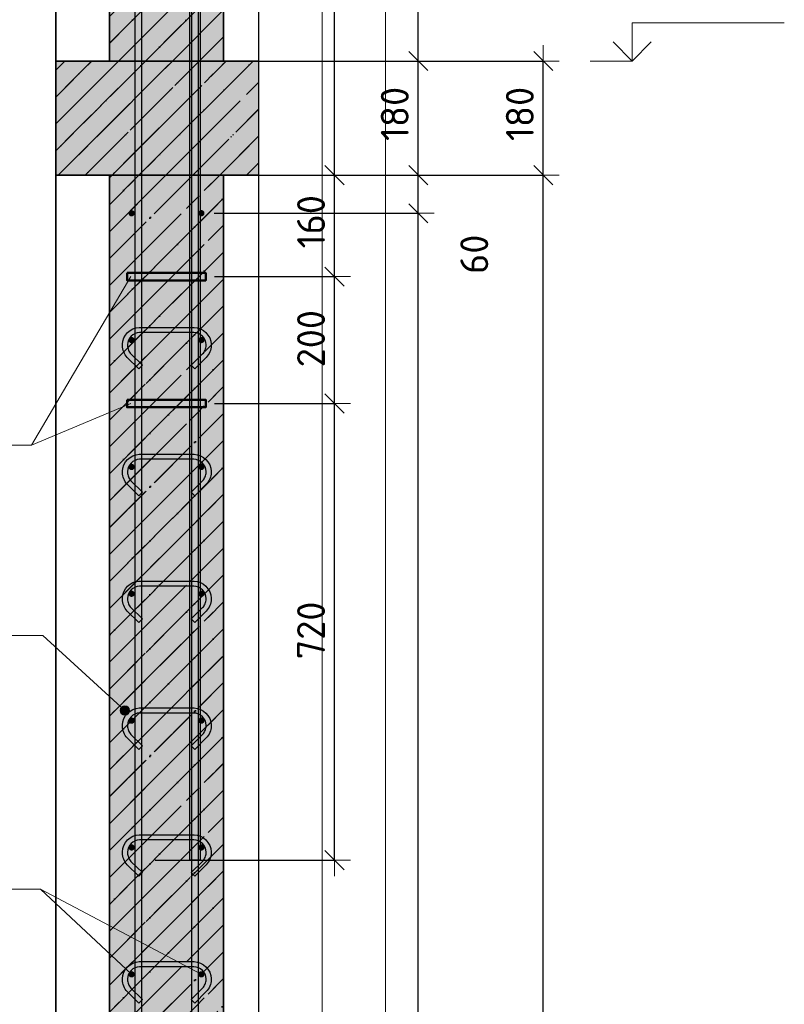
# Model space of a CAD drawing. Header units: millimetres. Extents: x -2995 to 47287, y -2809 to 58122.
# Tile 34 of 143: x 32017 to 33222, y 16897 to 18449. Entities that reach past the tile are written whole.
import ezdxf

# ---------------------------------------------------------------- set-up
doc = ezdxf.new("R2010")
doc.units = ezdxf.units.MM
doc.header["$PDMODE"] = 65
doc.linetypes.add('______11', pattern=[100, 80, -10, 0, -10])
doc.linetypes.add('______5', pattern=[220, 160, -20, 20, -20])
for name, color, linetype, lineweight in [('Standard', 7, 'Continuous', 25), ('Арм.стержн. вертикальными 1', 22, 'Continuous', 35), ('Арм.стержн.горизонт. 1', 180, 'Continuous', 35), ('Арм.стержн.горизонт. 2', 202, 'Continuous', 35), ('Высотная отметки_ общее', 7, 'Continuous', 13), ('Размерная линия_ общее', 7, 'Continuous', 13)]:
    doc.layers.add(name, color=color, linetype=linetype, lineweight=lineweight)
doc.layers.add('Арм.стержн. вертикальными 2', color=7, linetype='Continuous', lineweight=35, true_color=0x006e00)
doc.layers.add('Арм.стержн.Стяжки', color=7, linetype='Continuous', lineweight=35, true_color=0x501e0f)
doc.styles.add('ISOCPEUR', font='ISOCPEUR')
doc.dimstyles.new('DIMSTYLE_10', dxfattribs={"dimtxt": 44, "dimasz": 50, "dimexe": 0, "dimexo": 0, "dimgap": 22, "dimtad": 0, "dimdec": 0, "dimrnd": 5, "dimzin": 12, "dimdsep": 46, "dimtxsty": 'ISOCPEUR', "dimblk1": 'ALL_ML_STRICH', "dimblk2": 'ALL_ML_STRICH', "dimsah": 1, "dimcen": 0, "dimclrd": 7, "dimclre": 256, "dimclrt": 7, "dimadec": 0, "dimazin": 0, "dimtfac": 1, "dimtdec": 0, "dimtix": 1, "dimtmove": 2, "dimatfit": 3, "dimfxl": 0, "dimtvp": 1.2, "dimtzin": 0, "dimlwd": 0, "dimlwe": -3, "dimarcsym": 0})
doc.dimstyles.new('DIMSTYLE_3', dxfattribs={"dimtxt": 44, "dimasz": 50, "dimexe": 0, "dimexo": 0, "dimgap": 22, "dimtad": 2, "dimdec": 0, "dimrnd": 5, "dimzin": 12, "dimdsep": 46, "dimtxsty": 'ISOCPEUR', "dimblk1": 'ALL_ML_STRICH', "dimblk2": 'ALL_ML_STRICH', "dimsah": 1, "dimcen": 0, "dimclrd": 7, "dimclre": 256, "dimclrt": 7, "dimadec": 0, "dimazin": 0, "dimtfac": 1, "dimtdec": 0, "dimtix": 1, "dimtmove": 2, "dimatfit": 3, "dimfxl": 0, "dimtzin": 0, "dimlwd": 0, "dimlwe": -3, "dimarcsym": 0})
pattern_1 = [(225, (0, 0), (42.42641, -42.42641), [80, -10, 0, -10]), (225, (21.213, -21.213), (42.42641, -42.42641), [160, -20, 20, -20])]

# ---------------------------------------------------------------- blocks, each defined once
blk = doc.blocks.new('COMPLEX_ELEVATIONDIM_8')
at = {"layer": 'Высотная отметки_ общее', "color": 7, "linetype": 'Continuous', "lineweight": 13, "transparency": 33554687}
for p, q in [((32982.2, 18384), (32982.2, 18444)), ((32982.2, 18444), (33222.2, 18444)), ((32982.2, 18384), (32952.2, 18414)), ((32982.2, 18384), (33012.2, 18414)), ((32982.2, 18384), (32982.2, 18384)), ((32982.2, 18384), (32982.2, 18384)), ((32982.2, 18384), (32982.2, 18384)), ((32982.2, 18384), (32982.2, 18384))]:
    blk.add_line(p, q, dxfattribs=at)
blk.add_lwpolyline([(32982.2, 18384), (32976.5, 18384), (32976.5, 18384), (32916.1, 18384)], dxfattribs=at)
blk = doc.blocks.new('ALL_ML_STRICH')
at = {"color": 0, "linetype": 'ByBlock', "lineweight": -2}
for p, q in [((0, -0.5), (0, 0.5)), ((-1, 0), (0.5, 0)), ((-0.3, -0.3), (0.3, 0.3))]:
    blk.add_line(p, q, dxfattribs=at)
blk = doc.blocks.new('*D251')
at = {"layer": 'DEFPOINTS', "color": 7, "linetype": 'Continuous', "lineweight": 13, "transparency": 33554687}
for p in [(32434.3, 18204), (32462.9, 15084), (32842.2, 15084)]:
    blk.add_point(p, dxfattribs=at)
at = {"layer": 'Размерная линия_ общее', "color": 253, "linetype": 'Continuous', "lineweight": -2, "true_color": 0xa0a0a0, "transparency": 33554687}
for p, q in [((32454.3, 18204), (32842.2, 18204)), ((32482.9, 15084), (32842.2, 15084))]:
    blk.add_line(p, q, dxfattribs=at)
at = {"layer": 'Размерная линия_ общее', "color": 7, "linetype": 'Continuous', "lineweight": -2, "transparency": 33554687}
blk.add_line((32842.2, 15084), (32842.2, 18204), dxfattribs=at)
at = {"layer": 'Размерная линия_ общее', "color": 7, "linetype": 'Continuous', "lineweight": 13, "transparency": 33554687, "xscale": 50, "yscale": 50, "zscale": 50}
for p, rotation in [((32842.2, 18204), 90), ((32842.2, 15084), 270)]:
    blk.add_blockref('ALL_ML_STRICH', p, dxfattribs=dict(at, rotation=rotation))
at = {"layer": 'Размерная линия_ общее', "color": 7, "linetype": 'Continuous', "lineweight": 13, "transparency": 33554687, "insert": (32805.2, 16650.6), "char_height": 44, "width": 176, "attachment_point": 5, "rotation": 90, "style": 'ISOCPEUR'}
blk.add_mtext('\\A1;{3120}', dxfattribs=at)
blk = doc.blocks.new('*D252')
at = {"layer": 'DEFPOINTS', "color": 7, "linetype": 'Continuous', "lineweight": 13, "transparency": 33554687}
for p in [(32438.3, 18384), (32434.3, 18204), (32842.2, 18204)]:
    blk.add_point(p, dxfattribs=at)
at = {"layer": 'Размерная линия_ общее', "color": 253, "linetype": 'Continuous', "lineweight": -2, "true_color": 0xa0a0a0, "transparency": 33554687}
for p, q in [((32458.3, 18384), (32842.2, 18384)), ((32454.3, 18204), (32842.2, 18204))]:
    blk.add_line(p, q, dxfattribs=at)
at = {"layer": 'Размерная линия_ общее', "color": 7, "linetype": 'Continuous', "lineweight": -2, "transparency": 33554687}
blk.add_line((32842.2, 18204), (32842.2, 18384), dxfattribs=at)
at = {"layer": 'Размерная линия_ общее', "color": 7, "linetype": 'Continuous', "lineweight": 13, "transparency": 33554687, "xscale": 50, "yscale": 50, "zscale": 50}
for p, rotation in [((32842.2, 18384), 90), ((32842.2, 18204), 270)]:
    blk.add_blockref('ALL_ML_STRICH', p, dxfattribs=dict(at, rotation=rotation))
at = {"layer": 'Размерная линия_ общее', "color": 7, "linetype": 'Continuous', "lineweight": 13, "transparency": 33554687, "insert": (32805.2, 18300.6), "char_height": 44, "width": 132, "attachment_point": 5, "rotation": 90, "style": 'ISOCPEUR'}
blk.add_mtext('\\A1;{180}', dxfattribs=at)
blk = doc.blocks.new('*D254')
at = {"layer": 'DEFPOINTS', "color": 7, "linetype": 'Continuous', "lineweight": 13, "transparency": 33554687}
for p in [(32303, 18144), (32303, 15144), (32645, 15144)]:
    blk.add_point(p, dxfattribs=at)
at = {"layer": 'Размерная линия_ общее', "color": 253, "linetype": 'Continuous', "lineweight": -2, "true_color": 0xa0a0a0, "transparency": 33554687}
for p, q in [((32323, 18144), (32645, 18144)), ((32323, 15144), (32645, 15144))]:
    blk.add_line(p, q, dxfattribs=at)
at = {"layer": 'Размерная линия_ общее', "color": 7, "linetype": 'Continuous', "lineweight": -2, "transparency": 33554687}
blk.add_line((32645, 15144), (32645, 18144), dxfattribs=at)
at = {"layer": 'Размерная линия_ общее', "color": 7, "linetype": 'Continuous', "lineweight": 13, "transparency": 33554687, "xscale": 50, "yscale": 50, "zscale": 50}
for p, rotation in [((32645, 18144), 90), ((32645, 15144), 270)]:
    blk.add_blockref('ALL_ML_STRICH', p, dxfattribs=dict(at, rotation=rotation))
at = {"layer": 'Размерная линия_ общее', "color": 7, "linetype": 'Continuous', "lineweight": 13, "transparency": 33554687, "insert": (32586, 16496), "char_height": 44, "width": 2.2, "attachment_point": 1, "rotation": 90, "line_spacing_factor": 0.60241, "style": 'ISOCPEUR'}
blk.add_mtext('\\W0.91;15х200=3000', dxfattribs=at)
blk = doc.blocks.new('*D255')
at = {"layer": 'DEFPOINTS', "color": 7, "linetype": 'Continuous', "lineweight": 13, "transparency": 33554687}
for p in [(32338, 18204), (32303, 18144), (32645, 18144)]:
    blk.add_point(p, dxfattribs=at)
at = {"layer": 'Размерная линия_ общее', "color": 253, "linetype": 'Continuous', "lineweight": -2, "true_color": 0xa0a0a0, "transparency": 33554687}
for p, q in [((32358, 18204), (32645, 18204)), ((32323, 18144), (32645, 18144))]:
    blk.add_line(p, q, dxfattribs=at)
at = {"layer": 'Размерная линия_ общее', "color": 7, "linetype": 'Continuous', "lineweight": -2, "transparency": 33554687}
blk.add_line((32645, 18144), (32645, 18204), dxfattribs=at)
at = {"layer": 'Размерная линия_ общее', "color": 7, "linetype": 'Continuous', "lineweight": 13, "transparency": 33554687, "xscale": 50, "yscale": 50, "zscale": 50}
for p, rotation in [((32645, 18204), 90), ((32645, 18144), 270)]:
    blk.add_blockref('ALL_ML_STRICH', p, dxfattribs=dict(at, rotation=rotation))
at = {"layer": 'Размерная линия_ общее', "color": 7, "linetype": 'Continuous', "lineweight": 13, "transparency": 33554687, "insert": (32733.4, 18079.3), "char_height": 44, "width": 88, "attachment_point": 5, "rotation": 90, "style": 'ISOCPEUR'}
blk.add_mtext('\\A1;{60}', dxfattribs=at)
blk = doc.blocks.new('*D256')
at = {"layer": 'DEFPOINTS', "color": 7, "linetype": 'Continuous', "lineweight": 13, "transparency": 33554687}
for p in [(32338, 18384), (32338, 18204), (32645, 18204)]:
    blk.add_point(p, dxfattribs=at)
at = {"layer": 'Размерная линия_ общее', "color": 253, "linetype": 'Continuous', "lineweight": -2, "true_color": 0xa0a0a0, "transparency": 33554687}
for p, q in [((32358, 18384), (32645, 18384)), ((32358, 18204), (32645, 18204))]:
    blk.add_line(p, q, dxfattribs=at)
at = {"layer": 'Размерная линия_ общее', "color": 7, "linetype": 'Continuous', "lineweight": -2, "transparency": 33554687}
blk.add_line((32645, 18204), (32645, 18384), dxfattribs=at)
at = {"layer": 'Размерная линия_ общее', "color": 7, "linetype": 'Continuous', "lineweight": 13, "transparency": 33554687, "xscale": 50, "yscale": 50, "zscale": 50}
for p, rotation in [((32645, 18384), 90), ((32645, 18204), 270)]:
    blk.add_blockref('ALL_ML_STRICH', p, dxfattribs=dict(at, rotation=rotation))
at = {"layer": 'Размерная линия_ общее', "color": 7, "linetype": 'Continuous', "lineweight": 13, "transparency": 33554687, "insert": (32608, 18300.6), "char_height": 44, "width": 132, "attachment_point": 5, "rotation": 90, "style": 'ISOCPEUR'}
blk.add_mtext('\\A1;{180}', dxfattribs=at)
blk = doc.blocks.new('*D257')
at = {"layer": 'DEFPOINTS', "color": 7, "linetype": 'Continuous', "lineweight": 13, "transparency": 33554687}
for p in [(32298, 19214), (32338, 18384), (32645, 18384)]:
    blk.add_point(p, dxfattribs=at)
at = {"layer": 'Размерная линия_ общее', "color": 253, "linetype": 'Continuous', "lineweight": -2, "true_color": 0xa0a0a0, "transparency": 33554687}
for p, q in [((32318, 19214), (32645, 19214)), ((32358, 18384), (32645, 18384))]:
    blk.add_line(p, q, dxfattribs=at)
at = {"layer": 'Размерная линия_ общее', "color": 7, "linetype": 'Continuous', "lineweight": -2, "transparency": 33554687}
blk.add_line((32645, 18384), (32645, 19214), dxfattribs=at)
at = {"layer": 'Размерная линия_ общее', "color": 7, "linetype": 'Continuous', "lineweight": 13, "transparency": 33554687, "xscale": 50, "yscale": 50, "zscale": 50}
for p, rotation in [((32645, 19214), 90), ((32645, 18384), 270)]:
    blk.add_blockref('ALL_ML_STRICH', p, dxfattribs=dict(at, rotation=rotation))
at = {"layer": 'Размерная линия_ общее', "color": 7, "linetype": 'Continuous', "lineweight": 13, "transparency": 33554687, "insert": (32608, 18801.2), "char_height": 44, "width": 132, "attachment_point": 5, "rotation": 90, "style": 'ISOCPEUR'}
blk.add_mtext('\\A1;{830}', dxfattribs=at)
blk = doc.blocks.new('*D258')
at = {"layer": 'DEFPOINTS', "color": 7, "linetype": 'Continuous', "lineweight": 13, "transparency": 33554687}
for p in [(32304, 17844), (32210, 17124), (32513, 17124)]:
    blk.add_point(p, dxfattribs=at)
at = {"layer": 'Размерная линия_ общее', "color": 253, "linetype": 'Continuous', "lineweight": -2, "true_color": 0xa0a0a0, "transparency": 33554687}
for p, q in [((32324, 17844), (32513, 17844)), ((32230, 17124), (32513, 17124))]:
    blk.add_line(p, q, dxfattribs=at)
at = {"layer": 'Размерная линия_ общее', "color": 7, "linetype": 'Continuous', "lineweight": -2, "transparency": 33554687}
blk.add_line((32513, 17124), (32513, 17844), dxfattribs=at)
at = {"layer": 'Размерная линия_ общее', "color": 7, "linetype": 'Continuous', "lineweight": 13, "transparency": 33554687, "xscale": 50, "yscale": 50, "zscale": 50}
for p, rotation in [((32513, 17844), 90), ((32513, 17124), 270)]:
    blk.add_blockref('ALL_ML_STRICH', p, dxfattribs=dict(at, rotation=rotation))
at = {"layer": 'Размерная линия_ общее', "color": 7, "linetype": 'Continuous', "lineweight": 13, "transparency": 33554687, "insert": (32476, 17486.2), "char_height": 44, "width": 132, "attachment_point": 5, "rotation": 90, "style": 'ISOCPEUR'}
blk.add_mtext('\\A1;{720}', dxfattribs=at)
blk = doc.blocks.new('*D259')
at = {"layer": 'DEFPOINTS', "color": 7, "linetype": 'Continuous', "lineweight": 13, "transparency": 33554687}
for p in [(32304, 18044), (32304, 17844), (32513, 17844)]:
    blk.add_point(p, dxfattribs=at)
at = {"layer": 'Размерная линия_ общее', "color": 253, "linetype": 'Continuous', "lineweight": -2, "true_color": 0xa0a0a0, "transparency": 33554687}
for p, q in [((32324, 18044), (32513, 18044)), ((32324, 17844), (32513, 17844))]:
    blk.add_line(p, q, dxfattribs=at)
at = {"layer": 'Размерная линия_ общее', "color": 7, "linetype": 'Continuous', "lineweight": -2, "transparency": 33554687}
blk.add_line((32513, 17844), (32513, 18044), dxfattribs=at)
at = {"layer": 'Размерная линия_ общее', "color": 7, "linetype": 'Continuous', "lineweight": 13, "transparency": 33554687, "xscale": 50, "yscale": 50, "zscale": 50}
for p, rotation in [((32513, 18044), 90), ((32513, 17844), 270)]:
    blk.add_blockref('ALL_ML_STRICH', p, dxfattribs=dict(at, rotation=rotation))
at = {"layer": 'Размерная линия_ общее', "color": 7, "linetype": 'Continuous', "lineweight": 13, "transparency": 33554687, "insert": (32476, 17946.2), "char_height": 44, "width": 132, "attachment_point": 5, "rotation": 90, "style": 'ISOCPEUR'}
blk.add_mtext('\\A1;{200}', dxfattribs=at)
blk = doc.blocks.new('*D260')
at = {"layer": 'DEFPOINTS', "color": 7, "linetype": 'Continuous', "lineweight": 13, "transparency": 33554687}
for p in [(32338, 18204), (32304, 18044), (32513, 18044)]:
    blk.add_point(p, dxfattribs=at)
at = {"layer": 'Размерная линия_ общее', "color": 253, "linetype": 'Continuous', "lineweight": -2, "true_color": 0xa0a0a0, "transparency": 33554687}
for p, q in [((32358, 18204), (32513, 18204)), ((32324, 18044), (32513, 18044))]:
    blk.add_line(p, q, dxfattribs=at)
at = {"layer": 'Размерная линия_ общее', "color": 7, "linetype": 'Continuous', "lineweight": -2, "transparency": 33554687}
blk.add_line((32513, 18044), (32513, 18204), dxfattribs=at)
at = {"layer": 'Размерная линия_ общее', "color": 7, "linetype": 'Continuous', "lineweight": 13, "transparency": 33554687, "xscale": 50, "yscale": 50, "zscale": 50}
for p, rotation in [((32513, 18204), 90), ((32513, 18044), 270)]:
    blk.add_blockref('ALL_ML_STRICH', p, dxfattribs=dict(at, rotation=rotation))
at = {"layer": 'Размерная линия_ общее', "color": 7, "linetype": 'Continuous', "lineweight": 13, "transparency": 33554687, "insert": (32476, 18130.6), "char_height": 44, "width": 132, "attachment_point": 5, "rotation": 90, "style": 'ISOCPEUR'}
blk.add_mtext('\\A1;{160}', dxfattribs=at)
blk = doc.blocks.new('*D261')
at = {"layer": 'DEFPOINTS', "color": 7, "linetype": 'Continuous', "lineweight": 13, "transparency": 33554687}
for p in [(32210, 19464), (32338, 18204), (32513, 18204)]:
    blk.add_point(p, dxfattribs=at)
at = {"layer": 'Размерная линия_ общее', "color": 253, "linetype": 'Continuous', "lineweight": -2, "true_color": 0xa0a0a0, "transparency": 33554687}
for p, q in [((32230, 19464), (32513, 19464)), ((32358, 18204), (32513, 18204))]:
    blk.add_line(p, q, dxfattribs=at)
at = {"layer": 'Размерная линия_ общее', "color": 7, "linetype": 'Continuous', "lineweight": -2, "transparency": 33554687}
blk.add_line((32513, 18204), (32513, 19464), dxfattribs=at)
at = {"layer": 'Размерная линия_ общее', "color": 7, "linetype": 'Continuous', "lineweight": 13, "transparency": 33554687, "xscale": 50, "yscale": 50, "zscale": 50}
for p, rotation in [((32513, 19464), 90), ((32513, 18204), 270)]:
    blk.add_blockref('ALL_ML_STRICH', p, dxfattribs=dict(at, rotation=rotation))
at = {"layer": 'Размерная линия_ общее', "color": 7, "linetype": 'Continuous', "lineweight": 13, "transparency": 33554687, "insert": (32476, 18840.6), "char_height": 44, "width": 176, "attachment_point": 5, "rotation": 90, "style": 'ISOCPEUR'}
blk.add_mtext('\\A1;{1260}', dxfattribs=at)

msp = doc.modelspace()

# ---------------------------------------------------------------- hatches: boundary and pattern name
at = {"layer": 'Standard', "linetype": 'Continuous', "lineweight": 35, "transparency": 33554687}
h = msp.add_hatch(dxfattribs=at)
h.set_pattern_fill('__________541', scale=20, angle=135, style=0, pattern_type=2)
h.set_pattern_definition(pattern_1)
h.paths.add_polyline_path([(32158, 18384), (32338, 18384), (32338, 19536.3), (32158, 19536.3)], flags=0)
at = {"layer": 'Standard', "linetype": 'Continuous', "lineweight": 35, "true_color": 0xc7c7c7, "transparency": 33554687}
for points in [[(32158, 18384), (32338, 18384), (32338, 19536.3), (32158, 19536.3)], [(32338, 18204), (32158, 18204), (32158, 15084), (32338, 15084)]]:
    msp.add_hatch(color=9, dxfattribs=at).paths.add_polyline_path(points)
at = {"layer": 'Standard', "linetype": 'Continuous', "lineweight": 13, "transparency": 33554687}
h = msp.add_hatch(dxfattribs=at)
h.set_pattern_fill('__________539', scale=20, style=0, pattern_type=2)
h.set_pattern_definition([(45, (0, 0), (-42.42641, 42.42641), [80, -10, 0, -10]), (45, (-21.213, 21.213), (-42.42641, 42.42641), [160, -20, 20, -20])])
h.paths.add_polyline_path([(32393.4, 18204), (32393.4, 18384), (32073.4, 18384), (32073.4, 18204)], flags=0)
msp.add_hatch(color=9, dxfattribs=at).paths.add_polyline_path([(32393.4, 18204), (32393.4, 18384), (32073.4, 18384), (32073.4, 18204)])
at = {"layer": 'Standard', "linetype": 'Continuous', "lineweight": 35, "transparency": 33554687}
h = msp.add_hatch(dxfattribs=at)
h.set_pattern_fill('__________541', scale=20, angle=135, style=0, pattern_type=2)
h.set_pattern_definition(pattern_1)
h.paths.add_polyline_path([(32338, 18204), (32158, 18204), (32158, 15084), (32338, 15084)], flags=0)
at = {"layer": 'Арм.стержн.горизонт. 1', "linetype": 'Continuous', "lineweight": 50, "transparency": 33554687}
for points in [[(32198, 18144), (32197.7, 18145.9), (32196.6, 18147.5), (32195, 18148.6), (32193, 18149), (32191.1, 18148.6), (32189.5, 18147.5), (32188.4, 18145.9), (32188, 18144), (32188.4, 18142.1), (32189.5, 18140.5), (32191.1, 18139.4), (32193, 18139), (32195, 18139.4), (32196.6, 18140.5), (32197.7, 18142.1)], [(32308, 18144), (32307.7, 18145.9), (32306.6, 18147.5), (32305, 18148.6), (32303, 18149), (32301.1, 18148.6), (32299.5, 18147.5), (32298.4, 18145.9), (32298, 18144), (32298.4, 18142.1), (32299.5, 18140.5), (32301.1, 18139.4), (32303, 18139), (32305, 18139.4), (32306.6, 18140.5), (32307.7, 18142.1)], [(32198, 17944), (32197.7, 17945.9), (32196.6, 17947.5), (32195, 17948.6), (32193, 17949), (32191.1, 17948.6), (32189.5, 17947.5), (32188.4, 17945.9), (32188, 17944), (32188.4, 17942.1), (32189.5, 17940.5), (32191.1, 17939.4), (32193, 17939), (32195, 17939.4), (32196.6, 17940.5), (32197.7, 17942.1)], [(32308, 17944), (32307.7, 17945.9), (32306.6, 17947.5), (32305, 17948.6), (32303, 17949), (32301.1, 17948.6), (32299.5, 17947.5), (32298.4, 17945.9), (32298, 17944), (32298.4, 17942.1), (32299.5, 17940.5), (32301.1, 17939.4), (32303, 17939), (32305, 17939.4), (32306.6, 17940.5), (32307.7, 17942.1)], [(32198, 17744), (32197.7, 17745.9), (32196.6, 17747.5), (32195, 17748.6), (32193, 17749), (32191.1, 17748.6), (32189.5, 17747.5), (32188.4, 17745.9), (32188, 17744), (32188.4, 17742.1), (32189.5, 17740.5), (32191.1, 17739.4), (32193, 17739), (32195, 17739.4), (32196.6, 17740.5), (32197.7, 17742.1)], [(32308, 17744), (32307.7, 17745.9), (32306.6, 17747.5), (32305, 17748.6), (32303, 17749), (32301.1, 17748.6), (32299.5, 17747.5), (32298.4, 17745.9), (32298, 17744), (32298.4, 17742.1), (32299.5, 17740.5), (32301.1, 17739.4), (32303, 17739), (32305, 17739.4), (32306.6, 17740.5), (32307.7, 17742.1)], [(32198, 17544), (32197.7, 17545.9), (32196.6, 17547.5), (32195, 17548.6), (32193, 17549), (32191.1, 17548.6), (32189.5, 17547.5), (32188.4, 17545.9), (32188, 17544), (32188.4, 17542.1), (32189.5, 17540.5), (32191.1, 17539.4), (32193, 17539), (32195, 17539.4), (32196.6, 17540.5), (32197.7, 17542.1)], [(32308, 17544), (32307.7, 17545.9), (32306.6, 17547.5), (32305, 17548.6), (32303, 17549), (32301.1, 17548.6), (32299.5, 17547.5), (32298.4, 17545.9), (32298, 17544), (32298.4, 17542.1), (32299.5, 17540.5), (32301.1, 17539.4), (32303, 17539), (32305, 17539.4), (32306.6, 17540.5), (32307.7, 17542.1)], [(32198, 17344), (32197.7, 17345.9), (32196.6, 17347.5), (32195, 17348.6), (32193, 17349), (32191.1, 17348.6), (32189.5, 17347.5), (32188.4, 17345.9), (32188, 17344), (32188.4, 17342.1), (32189.5, 17340.5), (32191.1, 17339.4), (32193, 17339), (32195, 17339.4), (32196.6, 17340.5), (32197.7, 17342.1)], [(32308, 17344), (32307.7, 17345.9), (32306.6, 17347.5), (32305, 17348.6), (32303, 17349), (32301.1, 17348.6), (32299.5, 17347.5), (32298.4, 17345.9), (32298, 17344), (32298.4, 17342.1), (32299.5, 17340.5), (32301.1, 17339.4), (32303, 17339), (32305, 17339.4), (32306.6, 17340.5), (32307.7, 17342.1)], [(32198, 17144), (32197.7, 17145.9), (32196.6, 17147.5), (32195, 17148.6), (32193, 17149), (32191.1, 17148.6), (32189.5, 17147.5), (32188.4, 17145.9), (32188, 17144), (32188.4, 17142.1), (32189.5, 17140.5), (32191.1, 17139.4), (32193, 17139), (32195, 17139.4), (32196.6, 17140.5), (32197.7, 17142.1)], [(32308, 17144), (32307.7, 17145.9), (32306.6, 17147.5), (32305, 17148.6), (32303, 17149), (32301.1, 17148.6), (32299.5, 17147.5), (32298.4, 17145.9), (32298, 17144), (32298.4, 17142.1), (32299.5, 17140.5), (32301.1, 17139.4), (32303, 17139), (32305, 17139.4), (32306.6, 17140.5), (32307.7, 17142.1)], [(32198, 16944), (32197.7, 16945.9), (32196.6, 16947.5), (32195, 16948.6), (32193, 16949), (32191.1, 16948.6), (32189.5, 16947.5), (32188.4, 16945.9), (32188, 16944), (32188.4, 16942.1), (32189.5, 16940.5), (32191.1, 16939.4), (32193, 16939), (32195, 16939.4), (32196.6, 16940.5), (32197.7, 16942.1)], [(32308, 16944), (32307.7, 16945.9), (32306.6, 16947.5), (32305, 16948.6), (32303, 16949), (32301.1, 16948.6), (32299.5, 16947.5), (32298.4, 16945.9), (32298, 16944), (32298.4, 16942.1), (32299.5, 16940.5), (32301.1, 16939.4), (32303, 16939), (32305, 16939.4), (32306.6, 16940.5), (32307.7, 16942.1)]]:
    msp.add_hatch(color=4, dxfattribs=at).paths.add_polyline_path(points)
at = {"layer": 'Арм.стержн.Стяжки', "linetype": 'Continuous', "lineweight": 13, "transparency": 33554687}
for points in [[(32175.2, 17361.6), (32180.3, 17367.1), (32177, 17365)], [(32180.3, 17367.1), (32175.2, 17361.6), (32175.4, 17357.8)], [(32180.3, 17367.1), (32175.4, 17357.8), (32184.1, 17367.3)], [(32184.1, 17367.3), (32175.4, 17357.8), (32177.5, 17354.5)], [(32184.1, 17367.3), (32177.5, 17354.5), (32187.6, 17365.5)], [(32187.6, 17365.5), (32177.5, 17354.5), (32180.9, 17352.7)], [(32187.6, 17365.5), (32180.9, 17352.7), (32189.6, 17362.2)], [(32189.6, 17362.2), (32180.9, 17352.7), (32184.7, 17352.9)], [(32189.6, 17362.2), (32184.7, 17352.9), (32189.8, 17358.4)], [(32189.8, 17358.4), (32184.7, 17352.9), (32188, 17354.9)]]:
    msp.add_hatch(color=7, dxfattribs=at).paths.add_polyline_path(points)

# ---------------------------------------------------------------- linework, layer by layer
at = {"layer": 'Standard', "color": 52, "linetype": 'Continuous', "lineweight": 13, "transparency": 33554687}
for p, q in [((32073.4, 19536.3), (32073.4, 15084)), ((32073.4, 15084), (32073.4, 19536.3)), ((32393.4, 19536.3), (32393.4, 15084)), ((32393.4, 19536.3), (32393.4, 15084))]:
    msp.add_line(p, q, dxfattribs=at)
at = {"layer": 'Standard', "color": 52, "linetype": 'Continuous', "lineweight": -3, "transparency": 33554687}
for p, q in [((32073.4, 19536.3), (32073.4, 15084)), ((32073.4, 15084), (32073.4, 19536.3)), ((32393.4, 19536.3), (32393.4, 15084)), ((32393.4, 19536.3), (32393.4, 15084))]:
    msp.add_line(p, q, dxfattribs=at)
at = {"layer": 'Standard', "color": 7, "linetype": 'Continuous', "lineweight": 35, "transparency": 33554687}
for p, q in [((32158, 19536.3), (32158, 18384)), ((32158, 19536.3), (32158, 18384)), ((32338, 18384), (32338, 19536.3)), ((32338, 18384), (32338, 19536.3)), ((32158, 18384), (32073.4, 18384)), ((32158, 18384), (32073.4, 18384)), ((32338, 18384), (32158, 18384)), ((32393.4, 18384), (32338, 18384)), ((32393.4, 18384), (32338, 18384)), ((32073.4, 18204), (32158, 18204)), ((32073.4, 18204), (32158, 18204)), ((32158, 18204), (32158, 15084)), ((32158, 18204), (32338, 18204)), ((32158, 18204), (32158, 15084)), ((32338, 15084), (32338, 18204)), ((32338, 18204), (32393.4, 18204)), ((32338, 15084), (32338, 18204)), ((32338, 18204), (32393.4, 18204))]:
    msp.add_line(p, q, dxfattribs=at)
at = {"layer": 'Standard', "color": 253, "linetype": '______11', "lineweight": 35, "true_color": 0xababab, "transparency": 33554687}
for p, q in [((32158, 18411.9), (32338, 18591.9)), ((32215, 18384), (32338, 18507)), ((32299.8, 18384), (32338, 18422.2)), ((32158, 18072.5), (32289.6, 18204)), ((32158, 18157.3), (32204.7, 18204)), ((32158, 17987.6), (32338, 18167.6)), ((32158, 17902.8), (32338, 18082.8)), ((32158, 17817.9), (32338, 17997.9)), ((32158, 17733.1), (32338, 17913.1)), ((32158, 17648.2), (32338, 17828.2)), ((32158, 17563.4), (32338, 17743.4)), ((32158, 17478.5), (32338, 17658.5)), ((32158, 17393.7), (32338, 17573.7)), ((32158, 17308.8), (32338, 17488.8)), ((32158, 17223.9), (32338, 17403.9)), ((32158, 17139.1), (32338, 17319.1)), ((32158, 17054.2), (32338, 17234.2)), ((32158, 16969.4), (32338, 17149.4)), ((32158, 16884.5), (32338, 17064.5)), ((32158, 16799.7), (32338, 16979.7))]:
    msp.add_line(p, q, dxfattribs=at)
at = {"layer": 'Standard', "color": 253, "linetype": '______5', "lineweight": 35, "true_color": 0xababab, "transparency": 33554687}
for p, q in [((32172.6, 18384), (32338, 18549.5)), ((32257.4, 18384), (32338, 18464.6)), ((32158, 18030.1), (32332, 18204)), ((32158, 18114.9), (32247.1, 18204)), ((32158, 18199.8), (32162.3, 18204)), ((32158, 17945.2), (32338, 18125.2)), ((32158, 17860.3), (32338, 18040.3)), ((32158, 17775.5), (32338, 17955.5)), ((32158, 17690.6), (32338, 17870.6)), ((32158, 17605.8), (32338, 17785.8)), ((32158, 17520.9), (32338, 17700.9)), ((32158, 17436.1), (32338, 17616.1)), ((32158, 17351.2), (32338, 17531.2)), ((32158, 17266.4), (32338, 17446.4)), ((32158, 17181.5), (32338, 17361.5)), ((32158, 17096.7), (32338, 17276.7)), ((32158, 17011.8), (32338, 17191.8)), ((32158, 16927), (32338, 17107)), ((32158, 16842.1), (32338, 17022.1)), ((32158, 16757.3), (32338, 16937.3))]:
    msp.add_line(p, q, dxfattribs=at)
at = {"layer": 'Standard', "color": 7, "linetype": 'Continuous', "lineweight": 25, "transparency": 33554687}
for p, q in [((32073.4, 18154), (32073.4, 18434)), ((32073.4, 18154), (32073.4, 18434)), ((32393.4, 18434), (32393.4, 18154)), ((32393.4, 18434), (32393.4, 18154))]:
    msp.add_line(p, q, dxfattribs=at)
at = {"layer": 'Standard', "color": 253, "linetype": '______11', "lineweight": 13, "true_color": 0xababab, "transparency": 33554687}
for p, q in [((32073.4, 18327.2), (32130.1, 18384)), ((32073.4, 18242.4), (32215, 18384)), ((32119.8, 18204), (32299.8, 18384)), ((32204.7, 18204), (32384.7, 18384)), ((32289.6, 18204), (32393.4, 18307.8)), ((32374.4, 18204), (32393.4, 18222.9))]:
    msp.add_line(p, q, dxfattribs=at)
at = {"layer": 'Standard', "color": 253, "linetype": '______5', "lineweight": 13, "true_color": 0xababab, "transparency": 33554687}
for p, q in [((32073.4, 18369.6), (32087.7, 18384)), ((32073.4, 18284.8), (32172.6, 18384)), ((32077.4, 18204), (32257.4, 18384)), ((32162.3, 18204), (32342.3, 18384)), ((32247.1, 18204), (32393.4, 18350.2)), ((32332, 18204), (32393.4, 18265.4))]:
    msp.add_line(p, q, dxfattribs=at)
at = {"layer": 'Standard', "color": 7, "linetype": 'Continuous', "lineweight": 13, "transparency": 33554687}
msp.add_line((32303, 16944), (32049.2, 17078.3), dxfattribs=at)
for points in [[(31873.4, 14884), (32593.4, 14884), (32593.4, 19736.3), (31873.4, 19736.3), (31873.4, 14884)], [(31973.4, 14984), (32493.4, 14984), (32493.4, 19636.3), (31973.4, 19636.3), (31973.4, 14984)]]:
    msp.add_lwpolyline(points, dxfattribs=at)
at = {"layer": 'Арм.стержн. вертикальными 1', "color": 4, "linetype": 'Continuous', "lineweight": 25, "transparency": 33554687}
for points in [[(32198.5, 15084), (32198.5, 19214), (32208.5, 19214), (32208.5, 15084), (32198.5, 15084)], [(32198.5, 15084), (32198.5, 19214), (32208.5, 19214), (32208.5, 15084), (32198.5, 15084)], [(32198.5, 15084), (32198.5, 19214), (32208.5, 19214), (32208.5, 15084), (32198.5, 15084)], [(32288.1, 15084), (32288.1, 19214), (32298.1, 19214), (32298.1, 15084), (32288.1, 15084)], [(32288.1, 15084), (32288.1, 19214), (32298.1, 19214), (32298.1, 15084), (32288.1, 15084)], [(32288.1, 15084), (32288.1, 19214), (32298.1, 19214), (32298.1, 15084), (32288.1, 15084)]]:
    msp.add_lwpolyline(points, dxfattribs=at)
at = {"layer": 'Арм.стержн. вертикальными 2', "color": 7, "linetype": 'Continuous', "lineweight": 25, "transparency": 33554687}
msp.add_lwpolyline([(32301.1, 19464), (32301.1, 17124), (32285.1, 17124), (32285.1, 19464), (32301.1, 19464)], dxfattribs=at)
msp.add_lwpolyline([(32301.1, 19464), (32301.1, 17124), (32285.1, 17124), (32285.1, 19464), (32301.1, 19464)], dxfattribs=at)
msp.add_lwpolyline([(32301.1, 19464), (32301.1, 17124), (32285.1, 17124), (32285.1, 19464), (32301.1, 19464)], dxfattribs=at)
at = {"layer": 'Арм.стержн.горизонт. 1', "color": 52, "linetype": 'Continuous', "lineweight": 25, "transparency": 33554687}
for p, q in [((32158, 18204), (32158, 18204)), ((32338, 18204), (32338, 18204))]:
    msp.add_line(p, q, dxfattribs=at)
at = {"layer": 'Арм.стержн.горизонт. 1', "color": 7, "linetype": 'Continuous', "lineweight": 13, "transparency": 33554687}
for p, q in [((31437.2, 17078.3), (32049.2, 17078.3)), ((32049.2, 17078.3), (32193, 16944))]:
    msp.add_line(p, q, dxfattribs=at)
at = {"layer": 'Арм.стержн.горизонт. 2', "color": 7, "linetype": 'Continuous', "lineweight": 13, "transparency": 33554687}
for p, q in [((32035.2, 17778.3), (32192, 18044)), ((32035.2, 17778.3), (32192, 17844)), ((31437.2, 17778.3), (32035.2, 17778.3))]:
    msp.add_line(p, q, dxfattribs=at)
at = {"layer": 'Арм.стержн.горизонт. 2', "color": 34, "linetype": 'Continuous', "lineweight": 50, "transparency": 33554687}
for points in [[(32186, 18050), (32310, 18050), (32310, 18038), (32186, 18038), (32186, 18050)], [(32186, 17850), (32310, 17850), (32310, 17838), (32186, 17838), (32186, 17850)]]:
    msp.add_lwpolyline(points, dxfattribs=at)
at = {"layer": 'Арм.стержн.Стяжки', "color": 7, "linetype": 'Continuous', "lineweight": 13, "transparency": 33554687}
for p, q in [((31437.2, 17478.3), (32053.2, 17478.3)), ((32053.2, 17478.3), (32182.5, 17360)), ((32177, 17365), (32177, 17365)), ((32187.6, 17365.5), (32187.6, 17365.5)), ((32177.5, 17354.5), (32177.5, 17354.5)), ((32188, 17354.9), (32188, 17354.9))]:
    msp.add_line(p, q, dxfattribs=at)
at = {"layer": 'Арм.стержн.Стяжки', "color": 40, "linetype": 'Continuous', "lineweight": 25, "transparency": 33554687}
for points in [[(32204.3, 17898.6), (32186.2, 17916.7), (32184.6, 17918.6), (32183.1, 17920.7), (32181.7, 17922.9), (32180.6, 17925.3), (32179.8, 17927.7), (32179.1, 17930.2), (32178.7, 17932.8), (32178.5, 17935.3), (32178.5, 17937.3), (32179.2, 17942.2), (32180.9, 17947.3), (32183.5, 17951.9), (32186.7, 17955.8), (32190.6, 17959), (32195.2, 17961.6), (32200.3, 17963.3), (32205.2, 17964), (32291.8, 17964), (32296.7, 17963.3), (32301.8, 17961.6), (32306.5, 17959), (32310.3, 17955.8), (32313.5, 17951.9), (32316.2, 17947.3), (32317.8, 17942.2), (32318.5, 17937.3), (32318.5, 17935.3), (32318.3, 17932.8), (32317.9, 17930.2), (32317.3, 17927.7), (32316.4, 17925.3), (32315.3, 17922.9), (32314, 17920.7), (32312.4, 17918.6), (32310.8, 17916.7), (32292.7, 17898.6), (32287.1, 17904.3), (32304.9, 17922.1), (32306.2, 17923.5), (32307.3, 17925.1), (32308.2, 17926.7), (32309, 17928.3), (32309.6, 17930.1), (32310.1, 17931.9), (32310.4, 17933.7), (32310.5, 17935.6), (32310.5, 17936.8), (32310, 17940.4), (32308.8, 17944), (32306.9, 17947.4), (32304.6, 17950.1), (32301.9, 17952.4), (32298.6, 17954.3), (32294.9, 17955.5), (32291.3, 17956), (32205.7, 17956), (32202.1, 17955.5), (32198.5, 17954.3), (32195.1, 17952.4), (32192.4, 17950.1), (32190.1, 17947.4), (32188.2, 17944), (32187, 17940.4), (32186.5, 17936.8), (32186.5, 17935.6), (32186.6, 17933.7), (32186.9, 17931.9), (32187.4, 17930.1), (32188, 17928.3), (32188.8, 17926.7), (32189.8, 17925.1), (32190.9, 17923.5), (32192.1, 17922.1), (32210, 17904.3), (32204.3, 17898.6)], [(32204.3, 17698.6), (32186.2, 17716.7), (32184.6, 17718.6), (32183.1, 17720.7), (32181.7, 17722.9), (32180.6, 17725.3), (32179.8, 17727.7), (32179.1, 17730.2), (32178.7, 17732.8), (32178.5, 17735.3), (32178.5, 17737.3), (32179.2, 17742.2), (32180.9, 17747.3), (32183.5, 17751.9), (32186.7, 17755.8), (32190.6, 17759), (32195.2, 17761.6), (32200.3, 17763.3), (32205.2, 17764), (32291.8, 17764), (32296.7, 17763.3), (32301.8, 17761.6), (32306.5, 17759), (32310.3, 17755.8), (32313.5, 17751.9), (32316.2, 17747.3), (32317.8, 17742.2), (32318.5, 17737.3), (32318.5, 17735.3), (32318.3, 17732.8), (32317.9, 17730.2), (32317.3, 17727.7), (32316.4, 17725.3), (32315.3, 17722.9), (32314, 17720.7), (32312.4, 17718.6), (32310.8, 17716.7), (32292.7, 17698.6), (32287.1, 17704.3), (32304.9, 17722.1), (32306.2, 17723.5), (32307.3, 17725.1), (32308.2, 17726.7), (32309, 17728.3), (32309.6, 17730.1), (32310.1, 17731.9), (32310.4, 17733.7), (32310.5, 17735.6), (32310.5, 17736.8), (32310, 17740.4), (32308.8, 17744), (32306.9, 17747.4), (32304.6, 17750.1), (32301.9, 17752.4), (32298.6, 17754.3), (32294.9, 17755.5), (32291.3, 17756), (32205.7, 17756), (32202.1, 17755.5), (32198.5, 17754.3), (32195.1, 17752.4), (32192.4, 17750.1), (32190.1, 17747.4), (32188.2, 17744), (32187, 17740.4), (32186.5, 17736.8), (32186.5, 17735.6), (32186.6, 17733.7), (32186.9, 17731.9), (32187.4, 17730.1), (32188, 17728.3), (32188.8, 17726.7), (32189.8, 17725.1), (32190.9, 17723.5), (32192.1, 17722.1), (32210, 17704.3), (32204.3, 17698.6)], [(32204.3, 17498.6), (32186.2, 17516.7), (32184.6, 17518.6), (32183.1, 17520.7), (32181.7, 17522.9), (32180.6, 17525.3), (32179.8, 17527.7), (32179.1, 17530.2), (32178.7, 17532.8), (32178.5, 17535.3), (32178.5, 17537.3), (32179.2, 17542.2), (32180.9, 17547.3), (32183.5, 17551.9), (32186.7, 17555.8), (32190.6, 17559), (32195.2, 17561.6), (32200.3, 17563.3), (32205.2, 17564), (32291.8, 17564), (32296.7, 17563.3), (32301.8, 17561.6), (32306.5, 17559), (32310.3, 17555.8), (32313.5, 17551.9), (32316.2, 17547.3), (32317.8, 17542.2), (32318.5, 17537.3), (32318.5, 17535.3), (32318.3, 17532.8), (32317.9, 17530.2), (32317.3, 17527.7), (32316.4, 17525.3), (32315.3, 17522.9), (32314, 17520.7), (32312.4, 17518.6), (32310.8, 17516.7), (32292.7, 17498.6), (32287.1, 17504.3), (32304.9, 17522.1), (32306.2, 17523.5), (32307.3, 17525.1), (32308.2, 17526.7), (32309, 17528.3), (32309.6, 17530.1), (32310.1, 17531.9), (32310.4, 17533.7), (32310.5, 17535.6), (32310.5, 17536.8), (32310, 17540.4), (32308.8, 17544), (32306.9, 17547.4), (32304.6, 17550.1), (32301.9, 17552.4), (32298.6, 17554.3), (32294.9, 17555.5), (32291.3, 17556), (32205.7, 17556), (32202.1, 17555.5), (32198.5, 17554.3), (32195.1, 17552.4), (32192.4, 17550.1), (32190.1, 17547.4), (32188.2, 17544), (32187, 17540.4), (32186.5, 17536.8), (32186.5, 17535.6), (32186.6, 17533.7), (32186.9, 17531.9), (32187.4, 17530.1), (32188, 17528.3), (32188.8, 17526.7), (32189.8, 17525.1), (32190.9, 17523.5), (32192.1, 17522.1), (32210, 17504.3), (32204.3, 17498.6)], [(32204.3, 17298.6), (32186.2, 17316.7), (32184.6, 17318.6), (32183.1, 17320.7), (32181.7, 17322.9), (32180.6, 17325.3), (32179.8, 17327.7), (32179.1, 17330.2), (32178.7, 17332.8), (32178.5, 17335.3), (32178.5, 17337.3), (32179.2, 17342.2), (32180.9, 17347.3), (32183.5, 17351.9), (32186.7, 17355.8), (32190.6, 17359), (32195.2, 17361.6), (32200.3, 17363.3), (32205.2, 17364), (32291.8, 17364), (32296.7, 17363.3), (32301.8, 17361.6), (32306.5, 17359), (32310.3, 17355.8), (32313.5, 17351.9), (32316.2, 17347.3), (32317.8, 17342.2), (32318.5, 17337.3), (32318.5, 17335.3), (32318.3, 17332.8), (32317.9, 17330.2), (32317.3, 17327.7), (32316.4, 17325.3), (32315.3, 17322.9), (32314, 17320.7), (32312.4, 17318.6), (32310.8, 17316.7), (32292.7, 17298.6), (32287.1, 17304.3), (32304.9, 17322.1), (32306.2, 17323.5), (32307.3, 17325.1), (32308.2, 17326.7), (32309, 17328.3), (32309.6, 17330.1), (32310.1, 17331.9), (32310.4, 17333.7), (32310.5, 17335.6), (32310.5, 17336.8), (32310, 17340.4), (32308.8, 17344), (32306.9, 17347.4), (32304.6, 17350.1), (32301.9, 17352.4), (32298.6, 17354.3), (32294.9, 17355.5), (32291.3, 17356), (32205.7, 17356), (32202.1, 17355.5), (32198.5, 17354.3), (32195.1, 17352.4), (32192.4, 17350.1), (32190.1, 17347.4), (32188.2, 17344), (32187, 17340.4), (32186.5, 17336.8), (32186.5, 17335.6), (32186.6, 17333.7), (32186.9, 17331.9), (32187.4, 17330.1), (32188, 17328.3), (32188.8, 17326.7), (32189.8, 17325.1), (32190.9, 17323.5), (32192.1, 17322.1), (32210, 17304.3), (32204.3, 17298.6)], [(32204.3, 17098.6), (32186.2, 17116.7), (32184.6, 17118.6), (32183.1, 17120.7), (32181.7, 17122.9), (32180.6, 17125.3), (32179.8, 17127.7), (32179.1, 17130.2), (32178.7, 17132.8), (32178.5, 17135.3), (32178.5, 17137.3), (32179.2, 17142.2), (32180.9, 17147.3), (32183.5, 17151.9), (32186.7, 17155.8), (32190.6, 17159), (32195.2, 17161.6), (32200.3, 17163.3), (32205.2, 17164), (32291.8, 17164), (32296.7, 17163.3), (32301.8, 17161.6), (32306.5, 17159), (32310.3, 17155.8), (32313.5, 17151.9), (32316.2, 17147.3), (32317.8, 17142.2), (32318.5, 17137.3), (32318.5, 17135.3), (32318.3, 17132.8), (32317.9, 17130.2), (32317.3, 17127.7), (32316.4, 17125.3), (32315.3, 17122.9), (32314, 17120.7), (32312.4, 17118.6), (32310.8, 17116.7), (32292.7, 17098.6), (32287.1, 17104.3), (32304.9, 17122.1), (32306.2, 17123.5), (32307.3, 17125.1), (32308.2, 17126.7), (32309, 17128.3), (32309.6, 17130.1), (32310.1, 17131.9), (32310.4, 17133.7), (32310.5, 17135.6), (32310.5, 17136.8), (32310, 17140.4), (32308.8, 17144), (32306.9, 17147.4), (32304.6, 17150.1), (32301.9, 17152.4), (32298.6, 17154.3), (32294.9, 17155.5), (32291.3, 17156), (32205.7, 17156), (32202.1, 17155.5), (32198.5, 17154.3), (32195.1, 17152.4), (32192.4, 17150.1), (32190.1, 17147.4), (32188.2, 17144), (32187, 17140.4), (32186.5, 17136.8), (32186.5, 17135.6), (32186.6, 17133.7), (32186.9, 17131.9), (32187.4, 17130.1), (32188, 17128.3), (32188.8, 17126.7), (32189.8, 17125.1), (32190.9, 17123.5), (32192.1, 17122.1), (32210, 17104.3), (32204.3, 17098.6)], [(32204.3, 16898.6), (32186.2, 16916.7), (32184.6, 16918.6), (32183.1, 16920.7), (32181.7, 16922.9), (32180.6, 16925.3), (32179.8, 16927.7), (32179.1, 16930.2), (32178.7, 16932.8), (32178.5, 16935.3), (32178.5, 16937.3), (32179.2, 16942.2), (32180.9, 16947.3), (32183.5, 16951.9), (32186.7, 16955.8), (32190.6, 16959), (32195.2, 16961.6), (32200.3, 16963.3), (32205.2, 16964), (32291.8, 16964), (32296.7, 16963.3), (32301.8, 16961.6), (32306.5, 16959), (32310.3, 16955.8), (32313.5, 16951.9), (32316.2, 16947.3), (32317.8, 16942.2), (32318.5, 16937.3), (32318.5, 16935.3), (32318.3, 16932.8), (32317.9, 16930.2), (32317.3, 16927.7), (32316.4, 16925.3), (32315.3, 16922.9), (32314, 16920.7), (32312.4, 16918.6), (32310.8, 16916.7), (32292.7, 16898.6), (32287.1, 16904.3), (32304.9, 16922.1), (32306.2, 16923.5), (32307.3, 16925.1), (32308.2, 16926.7), (32309, 16928.3), (32309.6, 16930.1), (32310.1, 16931.9), (32310.4, 16933.7), (32310.5, 16935.6), (32310.5, 16936.8), (32310, 16940.4), (32308.8, 16944), (32306.9, 16947.4), (32304.6, 16950.1), (32301.9, 16952.4), (32298.6, 16954.3), (32294.9, 16955.5), (32291.3, 16956), (32205.7, 16956), (32202.1, 16955.5), (32198.5, 16954.3), (32195.1, 16952.4), (32192.4, 16950.1), (32190.1, 16947.4), (32188.2, 16944), (32187, 16940.4), (32186.5, 16936.8), (32186.5, 16935.6), (32186.6, 16933.7), (32186.9, 16931.9), (32187.4, 16930.1), (32188, 16928.3), (32188.8, 16926.7), (32189.8, 16925.1), (32190.9, 16923.5), (32192.1, 16922.1), (32210, 16904.3), (32204.3, 16898.6)]]:
    msp.add_lwpolyline(points, dxfattribs=at)
at = {"layer": 'Арм.стержн.Стяжки', "color": 7, "linetype": 'Continuous', "lineweight": 13, "transparency": 33554687}
msp.add_circle((32182.5, 17360), 7.5, dxfattribs=at)

# ---------------------------------------------------------------- block references
at = {"layer": 'Высотная отметки_ общее', "color": 7, "linetype": 'Continuous', "lineweight": 13, "transparency": 33554687}
msp.add_blockref('COMPLEX_ELEVATIONDIM_8', (0, 0), dxfattribs=at)

# ---------------------------------------------------------------- dimensions: what is measured, and where the dimension line sits
at = {"layer": 'Размерная линия_ общее', "color": 7, "linetype": 'Continuous', "lineweight": 13, "transparency": 33554687}
for base, p1, p2, dimstyle, picture, middle in [((32513, 19464), (32358, 18204), (32230, 19464), 'DIMSTYLE_3', '*D261', (32476, 18840.6)), ((32645, 19214), (32358, 18384), (32318, 19214), 'DIMSTYLE_3', '*D257', (32608, 18801.2)), ((32645, 18384), (32358, 18204), (32358, 18384), 'DIMSTYLE_3', '*D256', (32608, 18300.6)), ((32842.2, 18384), (32454.3, 18204), (32458.3, 18384), 'DIMSTYLE_3', '*D252', (32805.2, 18300.6)), ((32645, 18204), (32323, 18144), (32358, 18204), 'DIMSTYLE_10', '*D255', (32733.4, 18079.3)), ((32513, 18204), (32324, 18044), (32358, 18204), 'DIMSTYLE_3', '*D260', (32476, 18130.6)), ((32842.2, 18204), (32482.9, 15084), (32454.3, 18204), 'DIMSTYLE_3', '*D251', (32805.2, 16650.6)), ((32513, 18044), (32324, 17844), (32324, 18044), 'DIMSTYLE_3', '*D259', (32476, 17946.2)), ((32513, 17844), (32230, 17124), (32324, 17844), 'DIMSTYLE_3', '*D258', (32476, 17486.2))]:
    dim = msp.add_linear_dim(base=base, p1=p1, p2=p2, angle=90, dimstyle=dimstyle, override={"dimpost": '<>', "dimclrd": 7, "dimclre": 253, "dimclrt": 7, "dimlwd": 0, "dimlwe": 65533}, dxfattribs=at)
    dim.commit()
    dim.dimension.update_dxf_attribs({"geometry": picture, "text_midpoint": middle, "dimtype": 160})
dim = msp.add_linear_dim(base=(32645, 18144), p1=(32323, 15144), p2=(32323, 18144), angle=90, text='\\W0.91;15х200=3000', dimstyle='DIMSTYLE_3', override={"dimpost": '<>', "dimclrd": 7, "dimclre": 253, "dimclrt": 7, "dimlwd": 0, "dimlwe": 65533}, dxfattribs=at)
dim.commit()
dim.dimension.update_dxf_attribs({"geometry": '*D254', "text_midpoint": (32623, 16644), "dimtype": 160})

doc.saveas('drawing.dxf')
